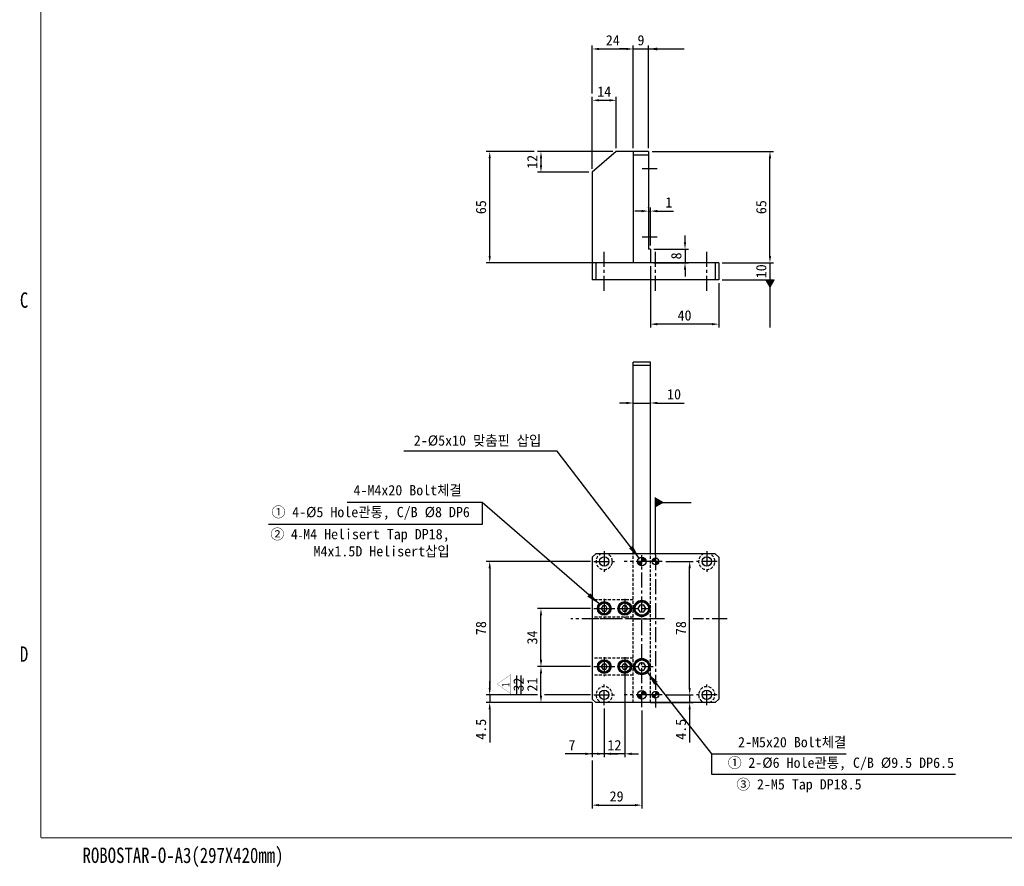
# Model space of a CAD drawing. Extents: x 2118 to 3271, y 824 to 1634.
# Tile 1 of 6: x 2118 to 2694, y 824 to 1319. Entities that reach past the tile are written whole.
import ezdxf
from ezdxf.enums import TextEntityAlignment as Align

# ---------------------------------------------------------------- set-up
doc = ezdxf.new("R2010")
doc.units = 0
doc.header["$LTSCALE"] = 7
doc.header["$MEASUREMENT"] = 0
doc.linetypes.add('CENTER', pattern=[2, 1.25, -0.25, 0.25, -0.25])
doc.linetypes.add('HIDDEN', pattern=[0.375, 0.25, -0.125])
doc.layers.get('0').update_dxf_attribs({"linetype": 'CONTINUOUS'})
doc.layers.get('DEFPOINTS').update_dxf_attribs({"linetype": 'CONTINUOUS'})
for name, color, linetype in [('3', 4, 'CONTINUOUS'), ('CEN', 3, 'CENTER'), ('CENTERLINE', 3, 'CENTER'), ('DIMENSION', 4, 'CONTINUOUS'), ('HATCHLINE', 1, 'CONTINUOUS'), ('HIDDENLINE', 5, 'HIDDEN'), ('PART_NO', 1, 'CONTINUOUS')]:
    doc.layers.add(name, color=color, linetype=linetype)
doc.dimstyles.new('A3', dxfattribs={"dimscale": 2, "dimtxt": 3, "dimasz": 2, "dimexe": 1, "dimexo": 1, "dimgap": 1, "dimtad": 1, "dimdec": 4, "dimdsep": 46, "dimtxsty": 'Standard', "dimcen": 2.5, "dimclrd": 4, "dimclre": 4, "dimclrt": 9, "dimazin": 2, "dimtfac": 1, "dimtdec": 4, "dimtmove": 0, "dimatfit": 3, "dimfxl": 0, "dimtolj": 1, "dimarcsym": 0})

# ---------------------------------------------------------------- blocks, each defined once
blk = doc.blocks.new('A3-DJ')
at = {"const_width": 0.2}
for points in [[(30, 269), (30, 10)], [(30, 10), (410, 10)]]:
    blk.add_lwpolyline(points, dxfattribs=at)
at = {"layer": '3', "const_width": 0.05}
for points in [[(26, 149), (30, 149)], [(26, 80), (30, 80)]]:
    blk.add_lwpolyline(points, dxfattribs=at)
at = {"layer": '3', "width": 0.8}
for s, p in [('C', (26.72, 114.81)), ('D', (26.72, 45.81)), ('ROBOSTAR-O-A3(297X420mm)', (57.72, 6.36))]:
    blk.add_text(s, height=3, dxfattribs=at).set_placement(p, align=Align.MIDDLE)
blk = doc.blocks.new('*D7')
at = {"layer": 'DEFPOINTS', "color": 0}
for p in [(2467.31, 1242.03), (2423.31, 1230.03), (2453.31, 1230.03)]:
    blk.add_point(p, dxfattribs=at)
at = {"layer": 'DIMENSION', "color": 4, "lineweight": -2}
for p, q in [((2465.31, 1242.03), (2421.31, 1242.03)), ((2423.31, 1238.03), (2423.31, 1234.03)), ((2451.31, 1230.03), (2421.31, 1230.03))]:
    blk.add_line(p, q, dxfattribs=at)
at = {"layer": 'DIMENSION', "color": 4}
for points in [[(2422.65, 1238.03), (2423.98, 1238.03), (2423.31, 1242.03)], [(2422.65, 1234.03), (2423.98, 1234.03), (2423.31, 1230.03)]]:
    blk.add_solid(points, dxfattribs=at)
at = {"layer": 'DIMENSION', "color": 9, "insert": (2418.23, 1236.03), "char_height": 6, "attachment_point": 5, "rotation": 90}
blk.add_mtext('\\A1;12', dxfattribs=at)
blk = doc.blocks.new('*D8')
at = {"layer": 'DEFPOINTS', "color": 0}
for p in [(2393.31, 1242.03), (2421.31, 1242.03), (2455.31, 1177.03)]:
    blk.add_point(p, dxfattribs=at)
at = {"layer": 'DIMENSION', "color": 4, "lineweight": -2}
for p, q in [((2419.31, 1242.03), (2391.31, 1242.03)), ((2393.31, 1181.03), (2393.31, 1238.03)), ((2453.31, 1177.03), (2391.31, 1177.03))]:
    blk.add_line(p, q, dxfattribs=at)
at = {"layer": 'DIMENSION', "color": 4}
for points in [[(2392.65, 1238.03), (2393.98, 1238.03), (2393.31, 1242.03)], [(2392.65, 1181.03), (2393.98, 1181.03), (2393.31, 1177.03)]]:
    blk.add_solid(points, dxfattribs=at)
at = {"layer": 'DIMENSION', "color": 9, "insert": (2388.24, 1209.53), "char_height": 6, "attachment_point": 5, "rotation": 90}
blk.add_mtext('\\A1;65', dxfattribs=at)
blk = doc.blocks.new('*D9')
at = {"layer": 'DEFPOINTS', "color": 0}
for p in [(2467.31, 1272.03), (2467.31, 1242.03), (2453.31, 1230.03)]:
    blk.add_point(p, dxfattribs=at)
at = {"layer": 'DIMENSION', "color": 4, "lineweight": -2}
for p, q in [((2453.31, 1232.03), (2453.31, 1274.03)), ((2467.31, 1244.03), (2467.31, 1274.03)), ((2457.31, 1272.03), (2463.31, 1272.03))]:
    blk.add_line(p, q, dxfattribs=at)
at = {"layer": 'DIMENSION', "color": 4}
for points in [[(2457.31, 1272.69), (2457.31, 1271.36), (2453.31, 1272.03)], [(2463.31, 1272.69), (2463.31, 1271.36), (2467.31, 1272.03)]]:
    blk.add_solid(points, dxfattribs=at)
at = {"layer": 'DIMENSION', "color": 9, "insert": (2460.31, 1277.11), "char_height": 6, "attachment_point": 5}
blk.add_mtext('\\A1;14', dxfattribs=at)
blk = doc.blocks.new('*D10')
at = {"layer": 'DEFPOINTS', "color": 0}
for p in [(2486.31, 1242.03), (2557.31, 1242.03), (2527.31, 1177.03)]:
    blk.add_point(p, dxfattribs=at)
at = {"layer": 'DIMENSION', "color": 4, "lineweight": -2}
for p, q in [((2488.31, 1242.03), (2559.31, 1242.03)), ((2557.31, 1181.03), (2557.31, 1238.03)), ((2529.31, 1177.03), (2559.31, 1177.03))]:
    blk.add_line(p, q, dxfattribs=at)
at = {"layer": 'DIMENSION', "color": 4}
for points in [[(2556.65, 1238.03), (2557.98, 1238.03), (2557.31, 1242.03)], [(2556.65, 1181.03), (2557.98, 1181.03), (2557.31, 1177.03)]]:
    blk.add_solid(points, dxfattribs=at)
at = {"layer": 'DIMENSION', "color": 9, "insert": (2552.24, 1209.53), "char_height": 6, "attachment_point": 5, "rotation": 90}
blk.add_mtext('\\A1;65', dxfattribs=at)
blk = doc.blocks.new('*D11')
at = {"layer": 'DEFPOINTS', "color": 0}
for p in [(2494.31, 924.38), (2510.31, 924.38), (2485.31, 919.88)]:
    blk.add_point(p, dxfattribs=at)
at = {"layer": 'DIMENSION', "color": 4, "lineweight": -2}
for p, q in [((2510.31, 928.38), (2510.31, 932.38)), ((2496.31, 924.38), (2512.31, 924.38)), ((2510.31, 924.38), (2510.31, 919.88)), ((2487.31, 919.88), (2512.31, 919.88)), ((2510.31, 915.88), (2510.31, 896.56))]:
    blk.add_line(p, q, dxfattribs=at)
at = {"layer": 'DIMENSION', "color": 4}
for points in [[(2509.65, 928.38), (2510.98, 928.38), (2510.31, 924.38)], [(2509.65, 915.88), (2510.98, 915.88), (2510.31, 919.88)]]:
    blk.add_solid(points, dxfattribs=at)
at = {"layer": 'DIMENSION', "color": 9, "insert": (2505.23, 904.22), "char_height": 6, "attachment_point": 5, "rotation": 90}
blk.add_mtext('\\A1;4.5', dxfattribs=at)
blk = doc.blocks.new('*D12')
at = {"layer": 'DEFPOINTS', "color": 0}
for p in [(2472.31, 946.27), (2460.31, 918.38), (2460.31, 889.88)]:
    blk.add_point(p, dxfattribs=at)
at = {"layer": 'DIMENSION', "color": 4, "lineweight": -2}
for p, q in [((2472.31, 944.27), (2472.31, 887.88)), ((2460.31, 916.38), (2460.31, 887.88)), ((2456.31, 889.88), (2452.31, 889.88)), ((2472.31, 889.88), (2460.31, 889.88)), ((2476.31, 889.88), (2480.31, 889.88))]:
    blk.add_line(p, q, dxfattribs=at)
at = {"layer": 'DIMENSION', "color": 4}
for points in [[(2456.31, 890.55), (2456.31, 889.21), (2460.31, 889.88)], [(2476.31, 890.55), (2476.31, 889.21), (2472.31, 889.88)]]:
    blk.add_solid(points, dxfattribs=at)
at = {"layer": 'DIMENSION', "color": 9, "insert": (2466.31, 894.96), "char_height": 6, "attachment_point": 5}
blk.add_mtext('\\A1;12', dxfattribs=at)
blk = doc.blocks.new('*D13')
at = {"layer": 'DEFPOINTS', "color": 0}
for p in [(2453.31, 921.88), (2460.31, 918.38), (2453.31, 889.88)]:
    blk.add_point(p, dxfattribs=at)
at = {"layer": 'DIMENSION', "color": 4, "lineweight": -2}
for p, q in [((2453.31, 919.88), (2453.31, 887.88)), ((2460.31, 916.38), (2460.31, 887.88)), ((2449.31, 889.88), (2437.54, 889.88)), ((2460.31, 889.88), (2453.31, 889.88)), ((2464.31, 889.88), (2468.31, 889.88))]:
    blk.add_line(p, q, dxfattribs=at)
at = {"layer": 'DIMENSION', "color": 4}
for points in [[(2449.31, 890.55), (2449.31, 889.21), (2453.31, 889.88)], [(2464.31, 890.55), (2464.31, 889.21), (2460.31, 889.88)]]:
    blk.add_solid(points, dxfattribs=at)
at = {"layer": 'DIMENSION', "color": 9, "insert": (2441.43, 894.96), "char_height": 6, "attachment_point": 5}
blk.add_mtext('\\A1;7', dxfattribs=at)
blk = doc.blocks.new('*D14')
at = {"layer": 'DEFPOINTS', "color": 0}
for p in [(2482.31, 917.19), (2453.31, 887.88), (2482.31, 859.88)]:
    blk.add_point(p, dxfattribs=at)
at = {"layer": 'DIMENSION', "color": 4, "lineweight": -2}
for p, q in [((2482.31, 915.19), (2482.31, 857.88)), ((2453.31, 885.88), (2453.31, 857.88)), ((2457.31, 859.88), (2478.31, 859.88))]:
    blk.add_line(p, q, dxfattribs=at)
at = {"layer": 'DIMENSION', "color": 4}
for points in [[(2457.31, 860.55), (2457.31, 859.21), (2453.31, 859.88)], [(2478.31, 860.55), (2478.31, 859.21), (2482.31, 859.88)]]:
    blk.add_solid(points, dxfattribs=at)
at = {"layer": 'DIMENSION', "color": 9, "insert": (2467.56, 864.96), "char_height": 6, "attachment_point": 5}
blk.add_mtext('\\A1;29', dxfattribs=at)
blk = doc.blocks.new('*D15')
at = {"layer": 'DEFPOINTS', "color": 0}
for p in [(2494.31, 1002.38), (2510.31, 1002.38), (2494.31, 924.38)]:
    blk.add_point(p, dxfattribs=at)
at = {"layer": 'DIMENSION', "color": 4, "lineweight": -2}
for p, q in [((2496.31, 1002.38), (2512.31, 1002.38)), ((2510.31, 928.38), (2510.31, 998.38)), ((2496.31, 924.38), (2512.31, 924.38))]:
    blk.add_line(p, q, dxfattribs=at)
at = {"layer": 'DIMENSION', "color": 4}
for points in [[(2509.65, 998.38), (2510.98, 998.38), (2510.31, 1002.38)], [(2509.65, 928.38), (2510.98, 928.38), (2510.31, 924.38)]]:
    blk.add_solid(points, dxfattribs=at)
at = {"layer": 'DIMENSION', "color": 9, "insert": (2505.23, 963.38), "char_height": 6, "attachment_point": 5, "rotation": 90}
blk.add_mtext('\\A1;78', dxfattribs=at)
blk = doc.blocks.new('*D16')
at = {"layer": 'DEFPOINTS', "color": 0}
for p in [(2527.31, 1177.03), (2527.31, 1167.03), (2557.31, 1167.03)]:
    blk.add_point(p, dxfattribs=at)
at = {"layer": 'DIMENSION', "color": 4, "lineweight": -2}
for p, q in [((2557.31, 1181.03), (2557.31, 1185.03)), ((2529.31, 1177.03), (2559.31, 1177.03)), ((2557.31, 1177.03), (2557.31, 1167.03)), ((2529.31, 1167.03), (2559.31, 1167.03)), ((2557.31, 1163.03), (2557.31, 1159.03))]:
    blk.add_line(p, q, dxfattribs=at)
at = {"layer": 'DIMENSION', "color": 4}
for points in [[(2556.65, 1181.03), (2557.98, 1181.03), (2557.31, 1177.03)], [(2556.65, 1163.03), (2557.98, 1163.03), (2557.31, 1167.03)]]:
    blk.add_solid(points, dxfattribs=at)
at = {"layer": 'DIMENSION', "color": 9, "insert": (2552.23, 1172.03), "char_height": 6, "attachment_point": 5, "rotation": 90}
blk.add_mtext('\\A1;10', dxfattribs=at)
blk = doc.blocks.new('*D17')
at = {"layer": 'DEFPOINTS', "color": 0}
for p in [(2487.31, 1095.01), (2477.31, 1085.02), (2487.31, 1084.7)]:
    blk.add_point(p, dxfattribs=at)
at = {"layer": 'DIMENSION', "color": 4, "lineweight": -2}
for p, q in [((2473.31, 1095.01), (2469.31, 1095.01)), ((2477.31, 1087.02), (2477.31, 1097.01)), ((2477.31, 1095.01), (2487.31, 1095.01)), ((2487.31, 1086.7), (2487.31, 1097.01)), ((2491.31, 1095.01), (2507.06, 1095.01))]:
    blk.add_line(p, q, dxfattribs=at)
at = {"layer": 'DIMENSION', "color": 4}
for points in [[(2473.31, 1095.68), (2473.31, 1094.35), (2477.31, 1095.01)], [(2491.31, 1095.68), (2491.31, 1094.35), (2487.31, 1095.01)]]:
    blk.add_solid(points, dxfattribs=at)
at = {"layer": 'DIMENSION', "color": 9, "insert": (2501.19, 1100.1), "char_height": 6, "attachment_point": 5}
blk.add_mtext('\\A1;10', dxfattribs=at)
blk = doc.blocks.new('*D18')
at = {"layer": 'DEFPOINTS', "color": 0}
for p in [(2486.31, 1207.11), (2487.31, 1207.24), (2487.31, 1185.03)]:
    blk.add_point(p, dxfattribs=at)
at = {"layer": 'DIMENSION', "color": 4, "lineweight": -2}
for p, q in [((2482.31, 1207.24), (2478.31, 1207.24)), ((2486.31, 1209.11), (2486.31, 1209.24)), ((2486.31, 1207.24), (2487.31, 1207.24)), ((2487.31, 1187.03), (2487.31, 1209.24)), ((2491.31, 1207.24), (2500.9, 1207.24))]:
    blk.add_line(p, q, dxfattribs=at)
at = {"layer": 'DIMENSION', "color": 4}
for points in [[(2482.31, 1207.9), (2482.31, 1206.57), (2486.31, 1207.24)], [(2491.31, 1207.9), (2491.31, 1206.57), (2487.31, 1207.24)]]:
    blk.add_solid(points, dxfattribs=at)
at = {"layer": 'DIMENSION', "color": 9, "insert": (2498.11, 1212.32), "char_height": 6, "attachment_point": 5}
blk.add_mtext('\\A1;1', dxfattribs=at)
blk = doc.blocks.new('*D19')
at = {"layer": 'DEFPOINTS', "color": 0}
for p in [(2487.31, 1185.03), (2487.31, 1177.03), (2507.6, 1177.03)]:
    blk.add_point(p, dxfattribs=at)
at = {"layer": 'DIMENSION', "color": 4, "lineweight": -2}
for p, q in [((2507.6, 1189.03), (2507.6, 1193.03)), ((2489.31, 1185.03), (2509.6, 1185.03)), ((2507.6, 1185.03), (2507.6, 1177.03)), ((2489.31, 1177.03), (2509.6, 1177.03)), ((2507.6, 1173.03), (2507.6, 1169.03))]:
    blk.add_line(p, q, dxfattribs=at)
at = {"layer": 'DIMENSION', "color": 4}
for points in [[(2506.93, 1189.03), (2508.26, 1189.03), (2507.6, 1185.03)], [(2506.93, 1173.03), (2508.26, 1173.03), (2507.6, 1177.03)]]:
    blk.add_solid(points, dxfattribs=at)
at = {"layer": 'DIMENSION', "color": 9, "insert": (2502.52, 1181.03), "char_height": 6, "attachment_point": 5, "rotation": 90}
blk.add_mtext('\\A1;8', dxfattribs=at)
blk = doc.blocks.new('*D20')
at = {"layer": 'DEFPOINTS', "color": 0}
for p in [(2487.31, 1177.03), (2527.31, 1167.03), (2487.31, 1141.13)]:
    blk.add_point(p, dxfattribs=at)
at = {"layer": 'DIMENSION', "color": 4, "lineweight": -2}
for p, q in [((2487.31, 1175.03), (2487.31, 1139.13)), ((2527.31, 1165.03), (2527.31, 1139.13)), ((2523.31, 1141.13), (2491.31, 1141.13))]:
    blk.add_line(p, q, dxfattribs=at)
at = {"layer": 'DIMENSION', "color": 4}
for points in [[(2491.31, 1141.79), (2491.31, 1140.46), (2487.31, 1141.13)], [(2523.31, 1141.79), (2523.31, 1140.46), (2527.31, 1141.13)]]:
    blk.add_solid(points, dxfattribs=at)
at = {"layer": 'DIMENSION', "color": 9, "insert": (2507.31, 1146.21), "char_height": 6, "attachment_point": 5}
blk.add_mtext('\\A1;40', dxfattribs=at)
blk = doc.blocks.new('*D25')
at = {"layer": 'DEFPOINTS', "color": 0}
for p in [(2486.31, 1302.03), (2477.31, 1242.03), (2486.31, 1242.03)]:
    blk.add_point(p, dxfattribs=at)
at = {"layer": 'DIMENSION', "color": 4, "lineweight": -2}
for p, q in [((2477.31, 1244.03), (2477.31, 1304.03)), ((2486.31, 1244.03), (2486.31, 1304.03)), ((2473.31, 1302.03), (2469.31, 1302.03)), ((2477.31, 1302.03), (2486.31, 1302.03)), ((2490.31, 1302.03), (2494.31, 1302.03))]:
    blk.add_line(p, q, dxfattribs=at)
at = {"layer": 'DIMENSION', "color": 4}
for points in [[(2473.31, 1302.69), (2473.31, 1301.36), (2477.31, 1302.03)], [(2490.31, 1302.69), (2490.31, 1301.36), (2486.31, 1302.03)]]:
    blk.add_solid(points, dxfattribs=at)
at = {"layer": 'DIMENSION', "color": 9, "insert": (2481.81, 1307.1), "char_height": 6, "attachment_point": 5}
blk.add_mtext('\\A1;9', dxfattribs=at)
blk = doc.blocks.new('*D26')
at = {"layer": 'DEFPOINTS', "color": 0}
for p in [(2477.31, 1302.03), (2453.31, 1274.03), (2477.31, 1242.03)]:
    blk.add_point(p, dxfattribs=at)
at = {"layer": 'DIMENSION', "color": 4, "lineweight": -2}
for p, q in [((2453.31, 1276.03), (2453.31, 1304.03)), ((2477.31, 1244.03), (2477.31, 1304.03)), ((2457.31, 1302.03), (2473.31, 1302.03))]:
    blk.add_line(p, q, dxfattribs=at)
at = {"layer": 'DIMENSION', "color": 4}
for points in [[(2457.31, 1302.69), (2457.31, 1301.36), (2453.31, 1302.03)], [(2473.31, 1302.69), (2473.31, 1301.36), (2477.31, 1302.03)]]:
    blk.add_solid(points, dxfattribs=at)
at = {"layer": 'DIMENSION', "color": 9, "insert": (2465.31, 1307.11), "char_height": 6, "attachment_point": 5}
blk.add_mtext('\\A1;24', dxfattribs=at)
blk = doc.blocks.new('*D47')
at = {"layer": 'DEFPOINTS', "color": 0}
for p in [(2454.31, 1002.38), (2393.31, 924.38), (2421.31, 924.38)]:
    blk.add_point(p, dxfattribs=at)
at = {"layer": 'DIMENSION', "color": 4, "lineweight": -2}
for p, q in [((2452.31, 1002.38), (2391.31, 1002.38)), ((2393.31, 998.38), (2393.31, 928.38)), ((2419.31, 924.38), (2391.31, 924.38))]:
    blk.add_line(p, q, dxfattribs=at)
at = {"layer": 'DIMENSION', "color": 4}
for points in [[(2392.65, 998.38), (2393.98, 998.38), (2393.31, 1002.38)], [(2392.65, 928.38), (2393.98, 928.38), (2393.31, 924.38)]]:
    blk.add_solid(points, dxfattribs=at)
at = {"layer": 'DIMENSION', "color": 9, "insert": (2388.23, 963.38), "char_height": 6, "attachment_point": 5, "rotation": 90}
blk.add_mtext('\\A1;78', dxfattribs=at)
blk = doc.blocks.new('*D48')
at = {"layer": 'DEFPOINTS', "color": 0}
for p in [(2423.31, 974.88), (2454.31, 974.88), (2454.31, 940.88)]:
    blk.add_point(p, dxfattribs=at)
at = {"layer": 'DIMENSION', "color": 4, "lineweight": -2}
for p, q in [((2452.31, 974.88), (2421.31, 974.88)), ((2423.31, 944.88), (2423.31, 970.88)), ((2452.31, 940.88), (2421.31, 940.88))]:
    blk.add_line(p, q, dxfattribs=at)
at = {"layer": 'DIMENSION', "color": 4}
for points in [[(2422.65, 970.88), (2423.98, 970.88), (2423.31, 974.88)], [(2422.65, 944.88), (2423.98, 944.88), (2423.31, 940.88)]]:
    blk.add_solid(points, dxfattribs=at)
at = {"layer": 'DIMENSION', "color": 9, "insert": (2418.23, 957.88), "char_height": 6, "attachment_point": 5, "rotation": 90}
blk.add_mtext('\\A1;34', dxfattribs=at)
blk = doc.blocks.new('*D49')
at = {"layer": 'DEFPOINTS', "color": 0}
for p in [(2423.31, 924.38), (2393.31, 919.88), (2455.31, 919.88)]:
    blk.add_point(p, dxfattribs=at)
at = {"layer": 'DIMENSION', "color": 4, "lineweight": -2}
for p, q in [((2393.31, 928.38), (2393.31, 932.38)), ((2421.31, 924.38), (2391.31, 924.38)), ((2393.31, 924.38), (2393.31, 919.88)), ((2453.31, 919.88), (2391.31, 919.88)), ((2393.31, 915.88), (2393.31, 896.56))]:
    blk.add_line(p, q, dxfattribs=at)
at = {"layer": 'DIMENSION', "color": 4}
for points in [[(2392.65, 928.38), (2393.98, 928.38), (2393.31, 924.38)], [(2392.65, 915.88), (2393.98, 915.88), (2393.31, 919.88)]]:
    blk.add_solid(points, dxfattribs=at)
at = {"layer": 'DIMENSION', "color": 9, "insert": (2388.23, 904.22), "char_height": 6, "attachment_point": 5, "rotation": 90}
blk.add_mtext('\\A1;4.5', dxfattribs=at)
blk = doc.blocks.new('*D50')
at = {"layer": 'DEFPOINTS', "color": 0}
for p in [(2423.31, 940.88), (2454.31, 940.88), (2455.31, 919.88)]:
    blk.add_point(p, dxfattribs=at)
at = {"layer": 'DIMENSION', "color": 4, "lineweight": -2}
for p, q in [((2452.31, 940.88), (2421.31, 940.88)), ((2423.31, 923.88), (2423.31, 936.88)), ((2453.31, 919.88), (2421.31, 919.88))]:
    blk.add_line(p, q, dxfattribs=at)
at = {"layer": 'DIMENSION', "color": 4}
for points in [[(2422.65, 936.88), (2423.98, 936.88), (2423.31, 940.88)], [(2422.65, 923.88), (2423.98, 923.88), (2423.31, 919.88)]]:
    blk.add_solid(points, dxfattribs=at)
at = {"layer": 'DIMENSION', "color": 9, "insert": (2418.23, 930.38), "char_height": 6, "attachment_point": 5, "rotation": 90}
blk.add_mtext('\\A1;21', dxfattribs=at)

msp = doc.modelspace()

# ---------------------------------------------------------------- hatches: boundary and pattern name
at = {"layer": 'HATCHLINE'}
h = msp.add_hatch(dxfattribs=at)
h.set_pattern_fill('ANSI31', color=256, scale=0.1, style=0)
h.set_pattern_definition([(45, (1873.05808, 780.8122), (-0.2245064, 0.2245064), [])])
h.paths.add_polyline_path([(2482.31486, 1002.38031), (2484.81486, 1002.38031, 0.414213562), (2482.31486, 1004.88031)])
h.paths.add_polyline_path([(2482.31486, 1002.38031), (2479.81486, 1002.38031, 0.414213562), (2482.31486, 999.88031)])
h = msp.add_hatch(dxfattribs=at)
h.set_pattern_fill('ANSI31', color=256, scale=0.1, style=0)
h.set_pattern_definition([(315, (3192.32213, 1511.35363), (-0.2245064, -0.2245064), [])])
h.paths.add_polyline_path([(2492.31486, 1002.38033, -0.414213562), (2490.31486, 1000.38033), (2490.31486, 1002.38033)])
h.paths.add_polyline_path([(2490.31486, 1002.38033), (2488.31486, 1002.38033, -0.414213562), (2490.31486, 1004.38033)])
h = msp.add_hatch(dxfattribs=at)
h.set_pattern_fill('ANSI31', color=256, scale=0.1, style=0)
h.set_pattern_definition([(45, (1873.05808, 702.81223), (-0.2245064, 0.2245064), [])])
h.paths.add_polyline_path([(2482.31486, 924.38033), (2484.81486, 924.38033, 0.414213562), (2482.31486, 926.88033)])
h.paths.add_polyline_path([(2482.31486, 924.38033), (2479.81486, 924.38033, 0.414213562), (2482.31486, 921.88033)])
h = msp.add_hatch(dxfattribs=at)
h.set_pattern_fill('ANSI31', color=256, scale=0.1, style=0)
h.set_pattern_definition([(315, (3192.32213, 1533.35363), (-0.2245064, -0.2245064), [])])
h.paths.add_polyline_path([(2488.31486, 924.38031), (2490.31486, 924.38031), (2490.31486, 922.38031, -0.414213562)])
h.paths.add_polyline_path([(2492.31486, 924.38031), (2490.31486, 924.38031), (2490.31486, 926.38031, -0.414213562)])

# ---------------------------------------------------------------- linework, layer by layer
for p, q in [((2467.31486, 1242.02749), (2453.31486, 1230.02749)), ((2480.31486, 1242.02749), (2467.31486, 1242.02749)), ((2477.31486, 1242.02749), (2477.31486, 1177.02748)), ((2486.31486, 1242.02749), (2477.31486, 1242.02749)), ((2486.31486, 1240.02749), (2477.31486, 1240.02749)), ((2486.31486, 1242.02749), (2486.31486, 1185.02749)), ((2453.31486, 1230.02749), (2453.31486, 1167.02748)), ((2487.31486, 1185.02749), (2486.31486, 1185.02749)), ((2487.31486, 1185.02749), (2486.31486, 1185.02749)), ((2487.31486, 1185.02749), (2487.31486, 1177.02748)), ((2527.31486, 1177.02748), (2453.31486, 1177.02748)), ((2455.31486, 1177.02748), (2455.31486, 1167.02748)), ((2525.31486, 1177.02748), (2525.31486, 1167.02748)), ((2527.31486, 1177.02748), (2527.31486, 1167.02748)), ((2527.31486, 1167.02748), (2453.31486, 1167.02748)), ((2477.31486, 1006.88033), (2477.31486, 1118.88031)), ((2487.31486, 1118.88031), (2477.31486, 1118.88031)), ((2487.31486, 1006.88033), (2487.31486, 1118.88031)), ((2487.31486, 1116.88031), (2477.31486, 1116.88031)), ((2453.31486, 1004.88033), (2455.31486, 1006.88033)), ((2453.31486, 1004.88033), (2453.31486, 921.88031)), ((2474.31486, 1006.88033), (2455.31486, 1006.88033)), ((2525.31486, 1006.88033), (2474.31486, 1006.88033)), ((2525.31486, 1006.88033), (2527.31486, 1004.88033)), ((2527.31486, 1004.88033), (2527.31486, 921.88031)), ((2455.31486, 919.88031), (2453.31486, 921.88031)), ((2525.31486, 919.88031), (2527.31486, 921.88031)), ((2525.31486, 919.88031), (2455.31486, 919.88031))]:
    msp.add_line(p, q)
for points in [[(2459.44883, 976.38032), (2458.58281, 974.88032), (2459.44883, 973.38032), (2461.18088, 973.38032), (2462.04691, 974.88032), (2461.18088, 976.38032)], [(2471.44883, 976.38032), (2470.58281, 974.88032), (2471.44883, 973.38032), (2473.18088, 973.38032), (2474.04691, 974.88032), (2473.18088, 976.38032)], [(2481.16016, 976.88032), (2480.00546, 974.88032), (2481.16016, 972.88032), (2483.46956, 972.88032), (2484.62426, 974.88032), (2483.46956, 976.88032)], [(2459.44883, 942.38033), (2458.58281, 940.88033), (2459.44883, 939.38033), (2461.18088, 939.38033), (2462.04691, 940.88033), (2461.18088, 942.38033)], [(2471.44883, 942.38033), (2470.58281, 940.88033), (2471.44883, 939.38033), (2473.18088, 939.38033), (2474.04691, 940.88033), (2473.18088, 942.38033)], [(2481.16016, 942.88033), (2480.00546, 940.88033), (2481.16016, 938.88033), (2483.46956, 938.88033), (2484.62426, 940.88033), (2483.46956, 942.88033)]]:
    msp.add_lwpolyline(points, close=True)
for centre, radius in [((2460.31486, 1002.38033), 2.75), ((2482.31486, 1002.38031), 2.5), ((2520.31486, 1002.38033), 2.75), ((2482.31486, 974.88032), 4.75), ((2460.31486, 974.88032), 4), ((2460.31486, 974.88032), 3.5), ((2472.31486, 974.88032), 4), ((2472.31486, 974.88032), 3.5), ((2482.31486, 974.88032), 4.25), ((2482.31486, 940.88033), 4.75), ((2482.31486, 940.88033), 4.25), ((2460.31486, 940.88033), 4), ((2460.31486, 940.88033), 3.5), ((2472.31486, 940.88033), 4), ((2472.31486, 940.88033), 3.5), ((2460.31486, 924.38031), 2.75), ((2482.31486, 924.38033), 2.5), ((2520.31486, 924.38031), 2.75)]:
    msp.add_circle(centre, radius)
at = {"linetype": 'ByBlock'}
for centre in [(2490.31486, 1002.38033), (2490.31486, 924.38031)]:
    msp.add_circle(centre, 2, dxfattribs=at)
at = {"layer": '3'}
for centre, radius in [((2460.31486, 974.88032), 3.2), ((2472.31486, 974.88032), 3.2), ((2482.31486, 974.88032), 3.95), ((2460.31486, 940.88033), 3.2), ((2472.31486, 940.88033), 3.2), ((2482.31486, 940.88033), 3.95)]:
    msp.add_circle(centre, radius, dxfattribs=at)
at = {"layer": 'CEN'}
for p, q in [((2491.31486, 1232.02749), (2481.31486, 1232.02749)), ((2491.31486, 1192.02749), (2481.31486, 1192.02749)), ((2460.31486, 1008.38031), (2460.31486, 996.38031)), ((2520.31486, 1008.38031), (2520.31486, 996.38031)), ((2482.31486, 917.1864), (2482.31486, 1006.0555)), ((2490.31486, 1005.979), (2490.31486, 916.97106)), ((2454.31486, 1002.38031), (2466.31486, 1002.38031)), ((2487.73256, 1002.38031), (2471.95448, 1002.38031)), ((2494.31486, 1002.38033), (2486.31486, 1002.38033)), ((2526.31486, 1002.38031), (2514.31486, 1002.38031)), ((2495.60441, 968.88032), (2448.31486, 968.88032)), ((2532.31486, 968.88032), (2512.33801, 968.88032)), ((2460.31486, 918.38033), (2460.31486, 930.38033)), ((2520.31486, 918.38033), (2520.31486, 930.38033)), ((2454.31486, 924.38033), (2466.31486, 924.38033)), ((2487.73256, 924.38033), (2471.95448, 924.38033)), ((2494.31486, 924.38031), (2486.31486, 924.38031)), ((2526.31486, 924.38033), (2514.31486, 924.38033))]:
    msp.add_line(p, q, dxfattribs=at)
at = {"layer": 'CEN', "linetype": 'CENTER'}
for p, q in [((2460.31486, 1160.6375), (2460.31486, 1183.41746)), ((2490.31486, 1160.6375), (2490.31486, 1183.41746)), ((2520.31486, 1160.6375), (2520.31486, 1183.41746)), ((2477.83424, 968.88032), (2487.79547, 968.88032))]:
    msp.add_line(p, q, dxfattribs=at)
at = {"layer": 'CENTERLINE'}
for p, q in [((2460.31486, 980.48752), (2460.31486, 969.27312)), ((2472.31486, 980.48752), (2472.31486, 969.27312)), ((2454.31486, 974.88032), (2486.81486, 974.88032)), ((2469.92205, 968.88032), (2440.70766, 968.88032)), ((2460.31486, 946.48753), (2460.31486, 935.27313)), ((2472.31486, 946.48753), (2472.31486, 935.27313)), ((2454.31486, 940.88033), (2488.91586, 940.88033))]:
    msp.add_line(p, q, dxfattribs=at)
at = {"layer": 'DIMENSION'}
for p, q in [((2490.31486, 1005.979), (2490.31486, 1039.762)), ((2388.91774, 1036.88033), (2388.91774, 1024.06162)), ((2388.91774, 1024.06162), (2263.94306, 1024.06162)), ((2452.31486, 924.38033), (2425.31486, 924.38033)), ((2523.07747, 889.88031), (2523.07747, 877.97263)), ((2523.07747, 877.97263), (2665.96431, 877.97263))]:
    msp.add_line(p, q, dxfattribs=at)
at = {"layer": 'HIDDENLINE'}
for p, q in [((2477.31486, 919.88031), (2477.31486, 1006.88033)), ((2487.31486, 919.88031), (2487.31486, 1006.88033)), ((2477.31486, 979.88032), (2453.31486, 979.88032)), ((2477.31486, 969.88032), (2453.31486, 969.88032)), ((2477.31486, 945.88033), (2453.31486, 945.88033)), ((2477.31486, 935.88033), (2453.31486, 935.88033))]:
    msp.add_line(p, q, dxfattribs=at)
for centre, start, end in [((2460.31486, 1002.38033), 108.67107053, 71.32892947), ((2520.31486, 1002.38033), 108.67107053, 71.32892947), ((2460.31486, 924.38031), 288.67107053, 251.32892947), ((2520.31486, 924.38031), 288.67107053, 251.32892947)]:
    msp.add_arc(centre, 4.75, start, end, dxfattribs=at)
at = {"layer": 'PART_NO'}
for p, q in [((2408.998, 935.736), (2408.998, 924.977)), ((2411.511, 935.736), (2411.511, 924.977))]:
    msp.add_line(p, q, dxfattribs=at)
at = {"layer": 'PART_NO', "const_width": 0.1125}
for points in [[(2405.7192, 936.295), (2397.6192, 930.67)], [(2405.7192, 925.045), (2405.7192, 936.295)], [(2397.6192, 930.67), (2405.7192, 925.045)]]:
    msp.add_lwpolyline(points, dxfattribs=at)

# ---------------------------------------------------------------- block references
at = {"xscale": 2.999999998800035, "yscale": 2.999999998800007, "zscale": 2.9999999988}
msp.add_blockref('A3-DJ', (2040.68005, 810.7678), dxfattribs=at)

# ---------------------------------------------------------------- texts
at = {"layer": 'DIMENSION', "color": 9, "char_height": 6, "attachment_point": 6}
for s, insert in [('2-%%c5x10 맞춤핀 삽입', (2423.49966, 1072.79712)), ('4-M4x20 Bolt체결', (2376.91774, 1043.71439)), ('{\\fGulimChe|b0|i0|c129|p49;① }4-%%C5 Hole관통, C/B %%C8 DP6', (2381.69463, 1030.47638)), ('{\\f굴림체|b0|i0|c129|p49;② }4{\\H0.75x;-}M4 Helisert Tap DP18,\\P  M4x1.5D Helisert삽입', (2369.86128, 1013.06367)), ('2-M5x20 Bolt체결', (2601.95629, 896.38845)), ('{\\fGulimChe|b0|i0|c129|p49;① }2-%%C6 Hole관통, C/B %%C9.5 DP6.5', (2664.99157, 883.90807)), ('{\\f굴림체|b0|i0|c129|p49;③ }2-M5 Tap DP18.5', (2610.9268, 871.17866))]:
    msp.add_mtext(s, dxfattribs=dict(at, insert=insert))
at = {"layer": 'DIMENSION', "color": 9, "insert": (2410.23326, 930.38032), "char_height": 6, "attachment_point": 5, "rotation": 90}
msp.add_mtext('\\A1;32', dxfattribs=at)
at = {"layer": 'PART_NO', "width": 0.8}
msp.add_text('1', height=4.5, rotation=90, dxfattribs=at).set_placement((2402.63265, 930.25758), align=Align.MIDDLE)

# ---------------------------------------------------------------- dimensions: what is measured, and where the dimension line sits
at = {"layer": 'DIMENSION'}
for base, p1, p2, picture, middle in [((2477.31486, 1302.02749), (2453.31486, 1274.02749), (2477.31486, 1242.02749), '*D26', (2465.31486, 1307.10739)), ((2487.31486, 1207.237), (2486.31486, 1207.10664), (2487.31486, 1185.02749), '*D18', (2498.1058, 1212.32089)), ((2487.31486, 1141.12762), (2527.31486, 1167.02748), (2487.31486, 1177.02748), '*D20', (2507.31486, 1146.20751)), ((2487.31486, 1095.01183), (2477.31486, 1085.02006), (2487.31486, 1084.69775), '*D17', (2501.18969, 1100.09572))]:
    dim = msp.add_linear_dim(base=base, p1=p1, p2=p2, dimstyle='A3', dxfattribs=at)
    dim.commit()
    dim.dimension.update_dxf_attribs({"geometry": picture, "text_midpoint": middle})
for base, p1, p2, picture, middle in [((2486.31486, 1302.02749), (2477.31486, 1242.02749), (2486.31486, 1242.02749), '*D25', (2481.81486, 1302.02749)), ((2467.31486, 1272.02749), (2453.31486, 1230.02749), (2467.31486, 1242.02749), '*D9', (2460.31486, 1272.02749)), ((2460.31486, 889.88031), (2472.31486, 946.27313), (2460.31486, 918.38033), '*D12', (2466.31486, 889.88031)), ((2453.31486, 889.88031), (2460.31486, 918.38033), (2453.31486, 921.88031), '*D13', (2441.42937, 889.88031)), ((2482.31486, 859.88031), (2453.31486, 887.88031), (2482.31486, 917.1864), '*D14', (2467.56486, 859.88031))]:
    dim = msp.add_linear_dim(base=base, p1=p1, p2=p2, dimstyle='A3', dxfattribs=at)
    dim.commit()
    dim.dimension.update_dxf_attribs({"geometry": picture, "text_midpoint": middle, "dimtype": 160})
for base, p1, p2, picture, middle in [((2393.31486, 1242.02749), (2455.31486, 1177.02748), (2421.31486, 1242.02749), '*D8', (2388.23896, 1209.52749)), ((2557.31486, 1242.02749), (2527.31486, 1177.02748), (2486.31486, 1242.02749), '*D10', (2552.23896, 1209.52749)), ((2393.31486, 924.38033), (2454.31486, 1002.38031), (2421.31486, 924.38033), '*D47', (2388.23496, 963.38032)), ((2510.31486, 1002.38033), (2494.31486, 924.38031), (2494.31486, 1002.38033), '*D15', (2505.23496, 963.38032)), ((2423.31486, 974.88032), (2454.31486, 940.88033), (2454.31486, 974.88032), '*D48', (2418.23496, 957.88032)), ((2423.31486, 940.88033), (2455.31486, 919.88031), (2454.31486, 940.88033), '*D50', (2418.23097, 930.38032))]:
    dim = msp.add_linear_dim(base=base, p1=p1, p2=p2, angle=90, dimstyle='A3', dxfattribs=at)
    dim.commit()
    dim.dimension.update_dxf_attribs({"geometry": picture, "text_midpoint": middle})
for base, p1, p2, picture, middle in [((2423.31486, 1230.02749), (2467.31486, 1242.02749), (2453.31486, 1230.02749), '*D7', (2423.31486, 1236.02749)), ((2507.597, 1177.02748), (2487.31486, 1185.02749), (2487.31486, 1177.02748), '*D19', (2507.597, 1181.02748)), ((2557.31486, 1167.02748), (2527.31486, 1177.02748), (2527.31486, 1167.02748), '*D16', (2557.31486, 1172.02748))]:
    dim = msp.add_linear_dim(base=base, p1=p1, p2=p2, angle=90, dimstyle='A3', dxfattribs=at)
    dim.commit()
    dim.dimension.update_dxf_attribs({"geometry": picture, "text_midpoint": middle, "dimtype": 160})
dim = msp.add_linear_dim(base=(2393.31486, 919.88031), p1=(2423.31486, 924.38033), p2=(2455.31486, 919.88031), angle=90, dimstyle='A3', override={"dimjust": 2}, dxfattribs=at)
dim.commit()
dim.dimension.update_dxf_attribs({"geometry": '*D49', "text_midpoint": (2388.23496, 904.21986)})
dim = msp.add_linear_dim(base=(2510.31486, 924.38031), p1=(2485.31486, 919.88031), p2=(2494.31486, 924.38031), angle=90, dimstyle='A3', override={"dimscale": 2, "dimtxt": 3}, dxfattribs=at)
dim.commit()
dim.dimension.update_dxf_attribs({"geometry": '*D11', "text_midpoint": (2510.31486, 904.21986), "dimtype": 160})

# ---------------------------------------------------------------- leaders
for points, override in [([(2486.31486, 1302.02749), (2507.14719, 1302.02749)], {"dimscale": 2, "dimtxt": 2.5, "dimasz": 2.5, "dimtxsty": 'Standard', "dimclrt": 9}), ([(2557.31486, 1167.08187), (2557.31486, 1139.17311)], {"dimscale": 2, "dimtxt": 2.5, "dimasz": 2.5, "dimtxsty": 'Standard', "dimclrt": 9, "dimldrblk": 'DATUMFILLED'}), ([(2490.31486, 1036.88033), (2511.26962, 1036.88033)], {"dimasz": 2.5, "dimgap": 0.875, "dimcen": 0, "dimclrd": 256, "dimclre": 256, "dimadec": 0, "dimazin": 0, "dimtmove": 2, "dimldrblk": 'DATUMFILLED'})]:
    msp.add_leader(points, dimstyle='A3', override=override, dxfattribs=at)
at = {"layer": 'DIMENSION', "annotation_type": 0, "has_hookline": 1}
for points, hookline_direction, text_width in [([(2480.80747, 1004.37475), (2432.849, 1066.88033), (2424.849, 1066.88033)], 1, 77.74354), ([(2457.33351, 977.54707), (2388.91774, 1036.88033), (2380.91774, 1036.88033)], 1, 67.05459), ([(2485.55863, 937.41039), (2523.07747, 889.88031), (2531.07747, 889.88031)], 0, 66.87883)]:
    msp.add_leader(points, dimstyle='A3', override={"dimscale": 4, "dimtxt": 2.5, "dimtxsty": 'Standard', "dimclrt": 9}, dxfattribs=dict(at, hookline_direction=hookline_direction, text_width=text_width))

doc.saveas('drawing.dxf')
